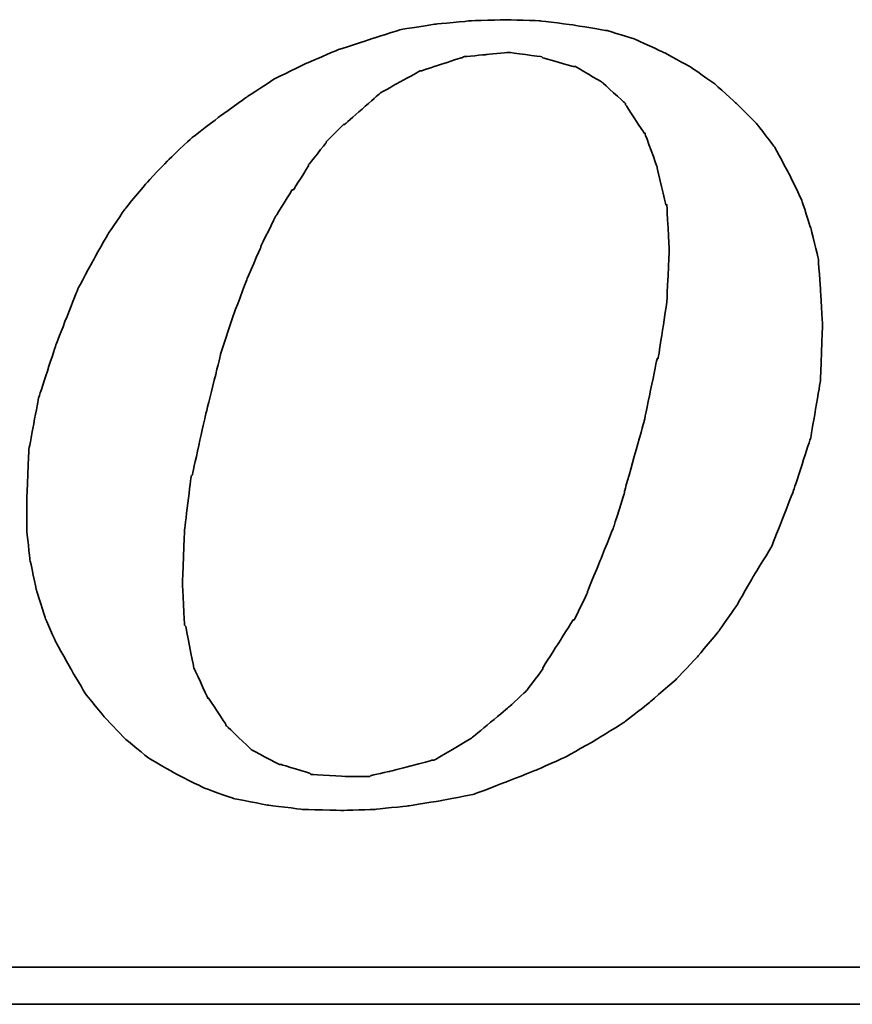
# Model space of a CAD drawing. Header units: millimetres. Extents: x 297 to 544, y 73 to 152.
# Tile 46 of 53: x 481.2 to 482.85, y 95.59 to 97.54. Entities that reach past the tile are written whole.
import ezdxf

# ---------------------------------------------------------------- set-up
doc = ezdxf.new("R2010")
doc.units = ezdxf.units.MM
doc.header["$LTSCALE"] = 0.1
doc.layers.add('DIM', color=4, linetype='CONTINUOUS')
doc.layers.add('layer 1', color=7, linetype='CONTINUOUS')

# ---------------------------------------------------------------- blocks, each defined once
blk = doc.blocks.new('TBI MOTION logo(完整正式版)')
at = {"layer": 'layer 1', "color": 22, "lineweight": 35}
for points, knots in [([(35.79625, -6.98375), (35.79625, -6.98375), (36.23125, -7.43875), (36.23125, -7.43875), (36.23125, -7.43875), (36.23125, -7.43875), (36.75625, -7.87125), (36.75625, -7.87125), (36.75625, -7.87125), (36.75625, -7.87125), (37.33125, -8.20375), (37.33125, -8.20375), (37.33125, -8.20375), (37.33125, -8.20375), (37.95625, -8.51875), (37.95625, -8.51875), (37.95625, -8.51875), (37.95625, -8.51875), (38.62625, -8.75875), (38.62625, -8.75875), (38.62625, -8.75875), (38.62625, -8.75875), (39.37125, -8.90375), (39.37125, -8.90375), (39.37125, -8.90375), (39.37125, -8.90375), (40.14125, -8.99875), (40.14125, -8.99875), (40.14125, -8.99875), (40.14125, -8.99875), (41.02625, -9.02375), (41.02625, -9.02375), (41.02625, -9.02375), (41.02625, -9.02375), (41.74625, -8.99875), (41.74625, -8.99875), (41.74625, -8.99875), (41.74625, -8.99875), (42.46625, -8.92375), (42.46625, -8.92375), (42.46625, -8.92375), (42.46625, -8.92375), (43.21125, -8.80625), (43.21125, -8.80625), (43.21125, -8.80625), (43.21125, -8.80625), (43.93125, -8.66375), (43.93125, -8.66375), (43.93125, -8.66375), (43.93125, -8.66375), (44.62625, -8.39875), (44.62625, -8.39875), (44.62625, -8.39875), (44.62625, -8.39875), (45.29625, -8.13375), (45.29625, -8.13375), (45.29625, -8.13375), (45.29625, -8.13375), (45.94625, -7.84375), (45.94625, -7.84375), (45.94625, -7.84375), (45.94625, -7.84375), (46.61625, -7.46375), (46.61625, -7.46375), (46.61625, -7.46375), (46.61625, -7.46375), (47.24125, -7.07875), (47.24125, -7.07875), (47.24125, -7.07875), (47.24125, -7.07875), (47.81625, -6.62375), (47.81625, -6.62375), (47.81625, -6.62375), (47.81625, -6.62375), (48.36875, -6.14375), (48.36875, -6.14375), (48.36875, -6.14375), (48.36875, -6.14375), (48.84625, -5.64125), (48.84625, -5.64125), (48.84625, -5.64125), (48.84625, -5.64125), (49.32625, -5.06375), (49.32625, -5.06375), (49.32625, -5.06375), (49.32625, -5.06375), (49.71125, -4.51374), (49.71125, -4.51374), (49.71125, -4.51374), (49.71125, -4.51374), (50.09625, -3.83874), (50.09625, -3.83874), (50.09625, -3.83874), (50.09625, -3.83874), (50.48125, -3.21374), (50.48125, -3.21374), (50.48125, -3.21374), (50.48125, -3.21374), (50.96125, -1.99125), (50.96125, -1.99125), (50.96125, -1.99125), (50.96125, -1.99125), (51.34375, -0.81875), (51.34375, -0.81875), (51.34375, -0.81875), (51.34375, -0.81875), (51.56125, 0.45624), (51.56125, 0.45624), (51.56125, 0.45624), (51.56125, 0.45624), (51.60625, 1.67624), (51.60625, 1.67624), (51.60625, 1.67624), (51.60625, 1.67624), (51.56125, 2.44625), (51.56125, 2.44625), (51.56125, 2.44625), (51.56125, 2.44625), (51.51125, 3.14125), (51.51125, 3.14125), (51.51125, 3.14125), (51.51125, 3.14125), (51.34375, 3.81125), (51.34375, 3.81125), (51.34375, 3.81125), (51.34375, 3.81125), (51.15125, 4.41125), (51.15125, 4.41125), (51.15125, 4.41125), (51.15125, 4.41125), (50.86125, 5.01125), (50.86125, 5.01125), (50.86125, 5.01125), (50.86125, 5.01125), (50.55125, 5.58875), (50.55125, 5.58875), (50.55125, 5.58875), (50.55125, 5.58875), (50.16625, 6.09125), (50.16625, 6.09125), (50.16625, 6.09125), (50.16625, 6.09125), (49.71125, 6.54875), (49.71125, 6.54875), (49.71125, 6.54875), (49.71125, 6.54875), (49.23125, 6.98125), (49.23125, 6.98125), (49.23125, 6.98125), (49.23125, 6.98125), (48.67875, 7.36625), (48.67875, 7.36625), (48.67875, 7.36625), (48.67875, 7.36625), (48.10375, 7.67625), (48.10375, 7.67625), (48.10375, 7.67625), (48.10375, 7.67625), (47.48125, 7.96375), (47.48125, 7.96375), (47.48125, 7.96375), (47.48125, 7.96375), (46.85625, 8.15625), (46.85625, 8.15625), (46.85625, 8.15625), (46.85625, 8.15625), (46.13625, 8.27624), (46.13625, 8.27624), (46.13625, 8.27624), (46.13625, 8.27624), (45.39125, 8.37125), (45.39125, 8.37125), (45.39125, 8.37125), (45.39125, 8.37125), (44.62625, 8.39624), (44.62625, 8.39624), (44.62625, 8.39624), (44.62625, 8.39624), (43.83625, 8.37125), (43.83625, 8.37125), (43.83625, 8.37125), (43.83625, 8.37125), (43.09125, 8.30125), (43.09125, 8.30125), (43.09125, 8.30125), (43.09125, 8.30125), (42.32125, 8.18125), (42.32125, 8.18125), (42.32125, 8.18125), (42.32125, 8.18125), (41.62875, 7.96375), (41.62875, 7.96375), (41.62875, 7.96375), (41.62875, 7.96375), (40.90625, 7.72625), (40.90625, 7.72625), (40.90625, 7.72625), (40.90625, 7.72625), (40.23624, 7.43625), (40.23624, 7.43625), (40.23624, 7.43625), (40.23624, 7.43625), (39.54124, 7.10125), (39.54124, 7.10125), (39.54124, 7.10125), (39.54124, 7.10125), (38.91625, 6.69125), (38.91625, 6.69125), (38.91625, 6.69125), (38.91625, 6.69125), (38.31625, 6.26125), (38.31625, 6.26125), (38.31625, 6.26125), (38.31625, 6.26125), (37.69125, 5.78125), (37.69125, 5.78125), (37.69125, 5.78125), (37.69125, 5.78125), (37.18625, 5.30125), (37.18625, 5.30125), (37.18625, 5.30125), (37.18625, 5.30125), (36.70625, 4.79624), (36.70625, 4.79624), (36.70625, 4.79624), (36.70625, 4.79624), (36.23125, 4.22125), (36.23125, 4.22125), (36.23125, 4.22125), (36.23125, 4.22125), (35.87124, 3.69375), (35.87124, 3.69375), (35.87124, 3.69375), (35.87124, 3.69375), (35.53125, 3.09125), (35.53125, 3.09125), (35.53125, 3.09125), (35.53125, 3.09125), (35.19875, 2.47125), (35.19875, 2.47125), (35.19875, 2.47125), (35.19875, 2.47125), (34.71625, 1.24625), (34.71625, 1.24625), (34.71625, 1.24625), (34.71625, 1.24625), (34.33125, 0.06874), (34.33125, 0.06874), (34.33125, 0.06874), (34.33125, 0.06874), (34.11625, -1.07875), (34.11625, -1.07875), (34.11625, -1.07875), (34.11625, -1.07875), (34.07125, -2.15875), (34.07125, -2.15875), (34.07125, -2.15875), (34.07125, -2.15875), (34.07125, -2.85375), (34.07125, -2.85375), (34.07125, -2.85375), (34.07125, -2.85375), (34.14125, -3.50375), (34.14125, -3.50375), (34.14125, -3.50375), (34.14125, -3.50375), (34.28625, -4.17375), (34.28625, -4.17375), (34.28625, -4.17375), (34.28625, -4.17375), (34.47625, -4.77624), (34.47625, -4.77624), (34.47625, -4.77624), (34.47625, -4.77624), (34.71625, -5.32625), (34.71625, -5.32625), (34.71625, -5.32625), (34.71625, -5.32625), (35.05375, -5.92875), (35.05375, -5.92875), (35.05375, -5.92875), (35.05375, -5.92875), (35.36375, -6.45375), (35.36375, -6.45375), (35.36375, -6.45375), (35.36375, -6.45375), (35.79625, -6.98375), (35.79625, -6.98375)], [0, 0, 0, 0, 0.01388889, 0.01388889, 0.01388889, 0.0138889, 0.02777778, 0.02777778, 0.02777778, 0.02777779, 0.04166667, 0.04166667, 0.04166667, 0.04166668, 0.05555556, 0.05555556, 0.05555556, 0.05555557, 0.06944444, 0.06944444, 0.06944444, 0.06944445, 0.08333333, 0.08333333, 0.08333333, 0.08333334, 0.09722222, 0.09722222, 0.09722222, 0.09722223, 0.11111111, 0.11111111, 0.11111111, 0.11111112, 0.125, 0.125, 0.125, 0.12500001, 0.13888889, 0.13888889, 0.13888889, 0.1388889, 0.15277778, 0.15277778, 0.15277778, 0.15277779, 0.16666667, 0.16666667, 0.16666667, 0.16666668, 0.18055556, 0.18055556, 0.18055556, 0.18055557, 0.19444444, 0.19444444, 0.19444444, 0.19444445, 0.20833333, 0.20833333, 0.20833333, 0.20833334, 0.22222222, 0.22222222, 0.22222222, 0.22222223, 0.23611111, 0.23611111, 0.23611111, 0.23611112, 0.25, 0.25, 0.25, 0.25000001, 0.26388889, 0.26388889, 0.26388889, 0.2638889, 0.27777778, 0.27777778, 0.27777778, 0.27777779, 0.29166667, 0.29166667, 0.29166667, 0.29166668, 0.30555556, 0.30555556, 0.30555556, 0.30555557, 0.31944444, 0.31944444, 0.31944444, 0.31944445, 0.33333333, 0.33333333, 0.33333333, 0.33333334, 0.34722222, 0.34722222, 0.34722222, 0.34722223, 0.36111111, 0.36111111, 0.36111111, 0.36111112, 0.375, 0.375, 0.375, 0.37500001, 0.38888889, 0.38888889, 0.38888889, 0.3888889, 0.40277778, 0.40277778, 0.40277778, 0.40277779, 0.41666667, 0.41666667, 0.41666667, 0.41666668, 0.43055556, 0.43055556, 0.43055556, 0.43055557, 0.44444444, 0.44444444, 0.44444444, 0.44444445, 0.45833333, 0.45833333, 0.45833333, 0.45833334, 0.47222222, 0.47222222, 0.47222222, 0.47222223, 0.48611111, 0.48611111, 0.48611111, 0.48611112, 0.5, 0.5, 0.5, 0.50000001, 0.51388889, 0.51388889, 0.51388889, 0.5138889, 0.52777778, 0.52777778, 0.52777778, 0.52777779, 0.54166667, 0.54166667, 0.54166667, 0.54166668, 0.55555556, 0.55555556, 0.55555556, 0.55555557, 0.56944444, 0.56944444, 0.56944444, 0.56944445, 0.58333333, 0.58333333, 0.58333333, 0.58333334, 0.59722222, 0.59722222, 0.59722222, 0.59722223, 0.61111111, 0.61111111, 0.61111111, 0.61111112, 0.625, 0.625, 0.625, 0.62500001, 0.63888889, 0.63888889, 0.63888889, 0.6388889, 0.65277778, 0.65277778, 0.65277778, 0.65277779, 0.66666667, 0.66666667, 0.66666667, 0.66666668, 0.68055556, 0.68055556, 0.68055556, 0.68055557, 0.69444444, 0.69444444, 0.69444444, 0.69444445, 0.70833333, 0.70833333, 0.70833333, 0.70833334, 0.72222222, 0.72222222, 0.72222222, 0.72222223, 0.73611111, 0.73611111, 0.73611111, 0.73611112, 0.75, 0.75, 0.75, 0.75000001, 0.76388889, 0.76388889, 0.76388889, 0.7638889, 0.77777778, 0.77777778, 0.77777778, 0.77777779, 0.79166667, 0.79166667, 0.79166667, 0.79166668, 0.80555556, 0.80555556, 0.80555556, 0.80555557, 0.81944444, 0.81944444, 0.81944444, 0.81944445, 0.83333333, 0.83333333, 0.83333333, 0.83333334, 0.84722222, 0.84722222, 0.84722222, 0.84722223, 0.86111111, 0.86111111, 0.86111111, 0.86111112, 0.875, 0.875, 0.875, 0.87500001, 0.88888889, 0.88888889, 0.88888889, 0.8888889, 0.90277778, 0.90277778, 0.90277778, 0.90277779, 0.91666667, 0.91666667, 0.91666667, 0.91666668, 0.93055556, 0.93055556, 0.93055556, 0.93055557, 0.94444444, 0.94444444, 0.94444444, 0.94444445, 0.95833333, 0.95833333, 0.95833333, 0.95833334, 0.97222222, 0.97222222, 0.97222222, 0.97222223, 0.98611111, 0.98611111, 0.98611111, 0.98611112, 1, 1, 1, 1]), ([(38.33875, 1.03124), (38.33875, 1.03124), (38.62625, 1.89625), (38.62625, 1.89625), (38.62625, 1.89625), (38.62625, 1.89625), (38.91625, 2.66375), (38.91625, 2.66375), (38.91625, 2.66375), (38.91625, 2.66375), (39.22625, 3.38125), (39.22625, 3.38125), (39.22625, 3.38125), (39.22625, 3.38125), (39.22625, 3.40624), (39.22625, 3.40624), (39.22625, 3.40624), (39.22625, 3.40624), (39.56124, 4.07624), (39.56124, 4.07624), (39.56124, 4.07624), (39.56124, 4.07624), (39.92125, 4.65125), (39.92125, 4.65125), (39.92125, 4.65125), (39.92125, 4.65125), (39.94625, 4.65125), (39.94625, 4.65125), (39.94625, 4.65125), (39.94625, 4.65125), (40.28125, 5.17875), (40.28125, 5.17875), (40.28125, 5.17875), (40.28125, 5.17875), (40.28125, 5.20375), (40.28125, 5.20375), (40.28125, 5.20375), (40.28125, 5.20375), (40.66875, 5.68625), (40.66875, 5.68625), (40.66875, 5.68625), (40.66875, 5.68625), (40.66875, 5.70625), (40.66875, 5.70625), (40.66875, 5.70625), (40.66875, 5.70625), (41.05124, 6.09125), (41.05124, 6.09125), (41.05124, 6.09125), (41.05124, 6.09125), (41.07625, 6.09125), (41.07625, 6.09125), (41.07625, 6.09125), (41.07625, 6.09125), (41.84125, 6.76625), (41.84125, 6.76625), (41.84125, 6.76625), (41.84125, 6.76625), (41.86625, 6.78625), (41.86625, 6.78625), (41.86625, 6.78625), (41.86625, 6.78625), (42.73125, 7.26624), (42.73125, 7.26624), (42.73125, 7.26624), (42.73125, 7.26624), (42.75625, 7.26624), (42.75625, 7.26624), (42.75625, 7.26624), (42.75625, 7.26624), (43.18625, 7.41125), (43.18625, 7.41125), (43.18625, 7.41125), (43.18625, 7.41125), (43.64125, 7.55625), (43.64125, 7.55625), (43.64125, 7.55625), (43.64125, 7.55625), (43.66625, 7.55625), (43.66625, 7.55625), (43.66625, 7.55625), (43.66625, 7.55625), (43.69125, 7.58124), (43.69125, 7.58124), (43.69125, 7.58124), (43.69125, 7.58124), (44.19125, 7.62625), (44.19125, 7.62625), (44.19125, 7.62625), (44.19125, 7.62625), (44.67125, 7.67625), (44.67125, 7.67625), (44.67125, 7.67625), (44.67125, 7.67625), (44.69625, 7.67625), (44.69625, 7.67625), (44.69625, 7.67625), (44.69625, 7.67625), (45.41875, 7.58124), (45.41875, 7.58124), (45.41875, 7.58124), (45.41875, 7.58124), (45.44125, 7.55625), (45.44125, 7.55625), (45.44125, 7.55625), (45.44125, 7.55625), (46.11125, 7.36625), (46.11125, 7.36625), (46.11125, 7.36625), (46.11125, 7.36625), (46.13625, 7.36625), (46.13625, 7.36625), (46.13625, 7.36625), (46.13625, 7.36625), (46.15875, 7.36625), (46.15875, 7.36625), (46.15875, 7.36625), (46.15875, 7.36625), (46.73625, 7.02624), (46.73625, 7.02624), (46.73625, 7.02624), (46.73625, 7.02624), (46.76125, 7.00624), (46.76125, 7.00624), (46.76125, 7.00624), (46.76125, 7.00624), (47.24125, 6.57124), (47.24125, 6.57124), (47.24125, 6.57124), (47.24125, 6.57124), (47.26625, 6.54875), (47.26625, 6.54875), (47.26625, 6.54875), (47.26625, 6.54875), (47.26625, 6.52375), (47.26625, 6.52375), (47.26625, 6.52375), (47.26625, 6.52375), (47.67375, 5.89875), (47.67375, 5.89875), (47.67375, 5.89875), (47.67375, 5.89875), (47.69625, 5.89875), (47.69625, 5.89875), (47.69625, 5.89875), (47.69625, 5.89875), (47.69625, 5.87625), (47.69625, 5.87625), (47.69625, 5.87625), (47.69625, 5.87625), (47.96125, 5.15625), (47.96125, 5.15625), (47.96125, 5.15625), (47.96125, 5.15625), (47.96125, 5.13125), (47.96125, 5.13125), (47.96125, 5.13125), (47.96125, 5.13125), (48.15125, 4.31875), (48.15125, 4.31875), (48.15125, 4.31875), (48.15125, 4.31875), (48.17625, 4.31875), (48.17625, 4.31875), (48.17625, 4.31875), (48.17625, 4.31875), (48.17625, 4.29125), (48.17625, 4.29125), (48.17625, 4.29125), (48.17625, 4.29125), (48.22625, 3.33125), (48.22625, 3.33125), (48.22625, 3.33125), (48.22625, 3.33125), (48.22625, 3.30875), (48.22625, 3.30875), (48.22625, 3.30875), (48.22625, 3.30875), (48.17625, 2.20624), (48.17625, 2.20624), (48.17625, 2.20624), (48.17625, 2.20624), (48.17625, 2.18124), (48.17625, 2.18124), (48.17625, 2.18124), (48.17625, 2.18124), (47.98375, 0.93624), (47.98375, 0.93624), (47.98375, 0.93624), (47.98375, 0.93624), (47.96125, 0.93624), (47.96125, 0.93624), (47.96125, 0.93624), (47.96125, 0.93624), (47.67375, -0.45874), (47.67375, -0.45874), (47.67375, -0.45874), (47.67375, -0.45874), (47.24125, -1.99125), (47.24125, -1.99125), (47.24125, -1.99125), (47.24125, -1.99125), (47.24125, -2.01874), (47.24125, -2.01874), (47.24125, -2.01874), (47.24125, -2.01874), (47.00125, -2.78375), (47.00125, -2.78375), (47.00125, -2.78375), (47.00125, -2.78375), (46.71125, -3.50375), (46.71125, -3.50375), (46.71125, -3.50375), (46.71125, -3.50375), (46.42625, -4.19875), (46.42625, -4.19875), (46.42625, -4.19875), (46.42625, -4.19875), (46.42625, -4.22375), (46.42625, -4.22375), (46.42625, -4.22375), (46.42625, -4.22375), (46.13625, -4.82374), (46.13625, -4.82374), (46.13625, -4.82374), (46.13625, -4.82374), (46.11125, -4.82374), (46.11125, -4.82374), (46.11125, -4.82374), (46.11125, -4.82374), (45.77625, -5.35125), (45.77625, -5.35125), (45.77625, -5.35125), (45.77625, -5.35125), (45.44125, -5.87875), (45.44125, -5.87875), (45.44125, -5.87875), (45.44125, -5.87875), (45.44125, -5.90375), (45.44125, -5.90375), (45.44125, -5.90375), (45.44125, -5.90375), (45.10625, -6.35875), (45.10625, -6.35875), (45.10625, -6.35875), (45.10625, -6.35875), (45.08125, -6.38375), (45.08125, -6.38375), (45.08125, -6.38375), (45.08125, -6.38375), (44.69625, -6.74375), (44.69625, -6.74375), (44.69625, -6.74375), (44.69625, -6.74375), (43.88375, -7.41625), (43.88375, -7.41625), (43.88375, -7.41625), (43.88375, -7.41625), (43.85625, -7.43875), (43.85625, -7.43875), (43.85625, -7.43875), (43.85625, -7.43875), (43.04125, -7.91875), (43.04125, -7.91875), (43.04125, -7.91875), (43.04125, -7.91875), (43.01625, -7.91875), (43.01625, -7.91875), (43.01625, -7.91875), (43.01625, -7.91875), (42.99625, -7.91875), (42.99625, -7.91875), (42.99625, -7.91875), (42.99625, -7.91875), (42.08125, -8.15875), (42.08125, -8.15875), (42.08125, -8.15875), (42.08125, -8.15875), (41.65125, -8.25625), (41.65125, -8.25625), (41.65125, -8.25625), (41.65125, -8.25625), (41.62875, -8.27875), (41.62875, -8.27875), (41.62875, -8.27875), (41.62875, -8.27875), (41.60125, -8.27875), (41.60125, -8.27875), (41.60125, -8.27875), (41.60125, -8.27875), (41.12125, -8.27875), (41.12125, -8.27875), (41.12125, -8.27875), (41.12125, -8.27875), (40.35624, -8.23125), (40.35624, -8.23125), (40.35624, -8.23125), (40.35624, -8.23125), (40.33125, -8.23125), (40.33125, -8.23125), (40.33125, -8.23125), (40.33125, -8.23125), (40.30625, -8.20375), (40.30625, -8.20375), (40.30625, -8.20375), (40.30625, -8.20375), (39.68375, -8.01375), (39.68375, -8.01375), (39.68375, -8.01375), (39.68375, -8.01375), (39.66124, -8.01375), (39.66124, -8.01375), (39.66124, -8.01375), (39.66124, -8.01375), (39.63625, -8.01375), (39.63625, -8.01375), (39.63625, -8.01375), (39.63625, -8.01375), (39.01125, -7.67875), (39.01125, -7.67875), (39.01125, -7.67875), (39.01125, -7.67875), (38.98875, -7.65375), (38.98875, -7.65375), (38.98875, -7.65375), (38.98875, -7.65375), (38.48625, -7.17375), (38.48625, -7.17375), (38.48625, -7.17375), (38.48625, -7.17375), (38.45875, -7.14875), (38.45875, -7.14875), (38.45875, -7.14875), (38.45875, -7.14875), (38.45875, -7.12875), (38.45875, -7.12875), (38.45875, -7.12875), (38.45875, -7.12875), (38.07625, -6.54875), (38.07625, -6.54875), (38.07625, -6.54875), (38.07625, -6.54875), (38.05125, -6.54875), (38.05125, -6.54875), (38.05125, -6.54875), (38.05125, -6.54875), (38.05125, -6.52875), (38.05125, -6.52875), (38.05125, -6.52875), (38.05125, -6.52875), (37.74125, -5.85375), (37.74125, -5.85375), (37.74125, -5.85375), (37.74125, -5.85375), (37.74125, -5.82875), (37.74125, -5.82875), (37.74125, -5.82875), (37.74125, -5.82875), (37.57375, -4.96875), (37.57375, -4.96875), (37.57375, -4.96875), (37.57375, -4.96875), (37.54625, -4.94375), (37.54625, -4.94375), (37.54625, -4.94375), (37.54625, -4.94375), (37.50125, -4.03375), (37.50125, -4.03375), (37.50125, -4.03375), (37.50125, -4.03375), (37.50125, -4.00875), (37.50125, -4.00875), (37.50125, -4.00875), (37.50125, -4.00875), (37.54625, -2.85375), (37.54625, -2.85375), (37.54625, -2.85375), (37.54625, -2.85375), (37.69125, -1.65875), (37.69125, -1.65875), (37.69125, -1.65875), (37.69125, -1.65875), (37.71624, -1.63375), (37.71624, -1.63375), (37.71624, -1.63375), (37.71624, -1.63375), (38.00375, -0.33875), (38.00375, -0.33875), (38.00375, -0.33875), (38.00375, -0.33875), (38.33875, 1.00624), (38.33875, 1.00624), (38.33875, 1.00624), (38.33875, 1.00624), (38.33875, 1.03124), (38.33875, 1.03124)], [0, 0, 0, 0, 0.01010101, 0.01010101, 0.01010101, 0.01010102, 0.02020202, 0.02020202, 0.02020202, 0.02020203, 0.03030303, 0.03030303, 0.03030303, 0.03030304, 0.04040404, 0.04040404, 0.04040404, 0.04040405, 0.05050505, 0.05050505, 0.05050505, 0.05050506, 0.06060606, 0.06060606, 0.06060606, 0.06060607, 0.07070707, 0.07070707, 0.07070707, 0.07070708, 0.08080808, 0.08080808, 0.08080808, 0.08080809, 0.09090909, 0.09090909, 0.09090909, 0.0909091, 0.1010101, 0.1010101, 0.1010101, 0.10101011, 0.11111111, 0.11111111, 0.11111111, 0.11111112, 0.12121212, 0.12121212, 0.12121212, 0.12121213, 0.13131313, 0.13131313, 0.13131313, 0.13131314, 0.14141414, 0.14141414, 0.14141414, 0.14141415, 0.15151515, 0.15151515, 0.15151515, 0.15151516, 0.16161616, 0.16161616, 0.16161616, 0.16161617, 0.17171717, 0.17171717, 0.17171717, 0.17171718, 0.18181818, 0.18181818, 0.18181818, 0.18181819, 0.19191919, 0.19191919, 0.19191919, 0.1919192, 0.2020202, 0.2020202, 0.2020202, 0.20202021, 0.21212121, 0.21212121, 0.21212121, 0.21212122, 0.22222222, 0.22222222, 0.22222222, 0.22222223, 0.23232323, 0.23232323, 0.23232323, 0.23232324, 0.24242424, 0.24242424, 0.24242424, 0.24242425, 0.25252525, 0.25252525, 0.25252525, 0.25252526, 0.26262626, 0.26262626, 0.26262626, 0.26262627, 0.27272727, 0.27272727, 0.27272727, 0.27272728, 0.28282828, 0.28282828, 0.28282828, 0.28282829, 0.29292929, 0.29292929, 0.29292929, 0.2929293, 0.3030303, 0.3030303, 0.3030303, 0.30303031, 0.31313131, 0.31313131, 0.31313131, 0.31313132, 0.32323232, 0.32323232, 0.32323232, 0.32323233, 0.33333333, 0.33333333, 0.33333333, 0.33333334, 0.34343434, 0.34343434, 0.34343434, 0.34343435, 0.35353535, 0.35353535, 0.35353535, 0.35353536, 0.36363636, 0.36363636, 0.36363636, 0.36363637, 0.37373737, 0.37373737, 0.37373737, 0.37373738, 0.38383838, 0.38383838, 0.38383838, 0.38383839, 0.39393939, 0.39393939, 0.39393939, 0.3939394, 0.4040404, 0.4040404, 0.4040404, 0.40404041, 0.41414141, 0.41414141, 0.41414141, 0.41414142, 0.42424242, 0.42424242, 0.42424242, 0.42424243, 0.43434343, 0.43434343, 0.43434343, 0.43434344, 0.44444444, 0.44444444, 0.44444444, 0.44444445, 0.45454545, 0.45454545, 0.45454545, 0.45454546, 0.46464646, 0.46464646, 0.46464646, 0.46464647, 0.47474747, 0.47474747, 0.47474747, 0.47474748, 0.48484848, 0.48484848, 0.48484848, 0.48484849, 0.49494949, 0.49494949, 0.49494949, 0.4949495, 0.50505051, 0.50505051, 0.50505051, 0.50505052, 0.51515152, 0.51515152, 0.51515152, 0.51515153, 0.52525253, 0.52525253, 0.52525253, 0.52525254, 0.53535354, 0.53535354, 0.53535354, 0.53535355, 0.54545455, 0.54545455, 0.54545455, 0.54545456, 0.55555556, 0.55555556, 0.55555556, 0.55555557, 0.56565657, 0.56565657, 0.56565657, 0.56565658, 0.57575758, 0.57575758, 0.57575758, 0.57575759, 0.58585859, 0.58585859, 0.58585859, 0.5858586, 0.5959596, 0.5959596, 0.5959596, 0.59595961, 0.60606061, 0.60606061, 0.60606061, 0.60606062, 0.61616162, 0.61616162, 0.61616162, 0.61616163, 0.62626263, 0.62626263, 0.62626263, 0.62626264, 0.63636364, 0.63636364, 0.63636364, 0.63636365, 0.64646465, 0.64646465, 0.64646465, 0.64646466, 0.65656566, 0.65656566, 0.65656566, 0.65656567, 0.66666667, 0.66666667, 0.66666667, 0.66666668, 0.67676768, 0.67676768, 0.67676768, 0.67676769, 0.68686869, 0.68686869, 0.68686869, 0.6868687, 0.6969697, 0.6969697, 0.6969697, 0.69696971, 0.70707071, 0.70707071, 0.70707071, 0.70707072, 0.71717172, 0.71717172, 0.71717172, 0.71717173, 0.72727273, 0.72727273, 0.72727273, 0.72727274, 0.73737374, 0.73737374, 0.73737374, 0.73737375, 0.74747475, 0.74747475, 0.74747475, 0.74747476, 0.75757576, 0.75757576, 0.75757576, 0.75757577, 0.76767677, 0.76767677, 0.76767677, 0.76767678, 0.77777778, 0.77777778, 0.77777778, 0.77777779, 0.78787879, 0.78787879, 0.78787879, 0.7878788, 0.7979798, 0.7979798, 0.7979798, 0.79797981, 0.80808081, 0.80808081, 0.80808081, 0.80808082, 0.81818182, 0.81818182, 0.81818182, 0.81818183, 0.82828283, 0.82828283, 0.82828283, 0.82828284, 0.83838384, 0.83838384, 0.83838384, 0.83838385, 0.84848485, 0.84848485, 0.84848485, 0.84848486, 0.85858586, 0.85858586, 0.85858586, 0.85858587, 0.86868687, 0.86868687, 0.86868687, 0.86868688, 0.87878788, 0.87878788, 0.87878788, 0.87878789, 0.88888889, 0.88888889, 0.88888889, 0.8888889, 0.8989899, 0.8989899, 0.8989899, 0.89898991, 0.90909091, 0.90909091, 0.90909091, 0.90909092, 0.91919192, 0.91919192, 0.91919192, 0.91919193, 0.92929293, 0.92929293, 0.92929293, 0.92929294, 0.93939394, 0.93939394, 0.93939394, 0.93939395, 0.94949495, 0.94949495, 0.94949495, 0.94949496, 0.95959596, 0.95959596, 0.95959596, 0.95959597, 0.96969697, 0.96969697, 0.96969697, 0.96969698, 0.97979798, 0.97979798, 0.97979798, 0.97979799, 0.98989899, 0.98989899, 0.98989899, 0.989899, 1, 1, 1, 1]), ([(75.90875, -9.47875), (75.90875, -9.47875), (75.90875, -12.28625), (75.90875, -12.28625), (75.90875, -12.28625), (75.90875, -12.28625), (75.90875, -12.47875), (75.90875, -12.47875), (75.90875, -12.47875), (75.90875, -12.47875), (75.71625, -12.47875), (75.71625, -12.47875), (75.71625, -12.47875), (75.71625, -12.47875), (-88.32875, -12.47875), (-88.32875, -12.47875), (-88.32875, -12.47875), (-88.32875, -12.47875), (-88.32875, -13.29375), (-88.32875, -13.29375), (-88.32875, -13.29375), (-88.32875, -13.29375), (82.89125, -13.29375), (82.89125, -13.29375), (82.89125, -13.29375), (82.89125, -13.29375), (75.90875, -9.47875), (75.90875, -9.47875)], [0, 0, 0, 0, 0.14285714, 0.14285714, 0.14285714, 0.14285715, 0.28571429, 0.28571429, 0.28571429, 0.2857143, 0.42857143, 0.42857143, 0.42857143, 0.42857144, 0.57142857, 0.57142857, 0.57142857, 0.57142858, 0.71428571, 0.71428571, 0.71428571, 0.71428572, 0.85714286, 0.85714286, 0.85714286, 0.85714287, 1, 1, 1, 1])]:
    blk.add_open_spline(points, degree=3, knots=knots, dxfattribs=at)

msp = doc.modelspace()

# ---------------------------------------------------------------- block references
at = {"layer": 'DIM', "color": 7, "xscale": 0.090033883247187, "yscale": 0.090033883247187, "zscale": 0.090033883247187}
msp.add_blockref('TBI MOTION logo(完整正式版)', (478.1435, 96.7856), dxfattribs=at)

doc.saveas('drawing.dxf')
